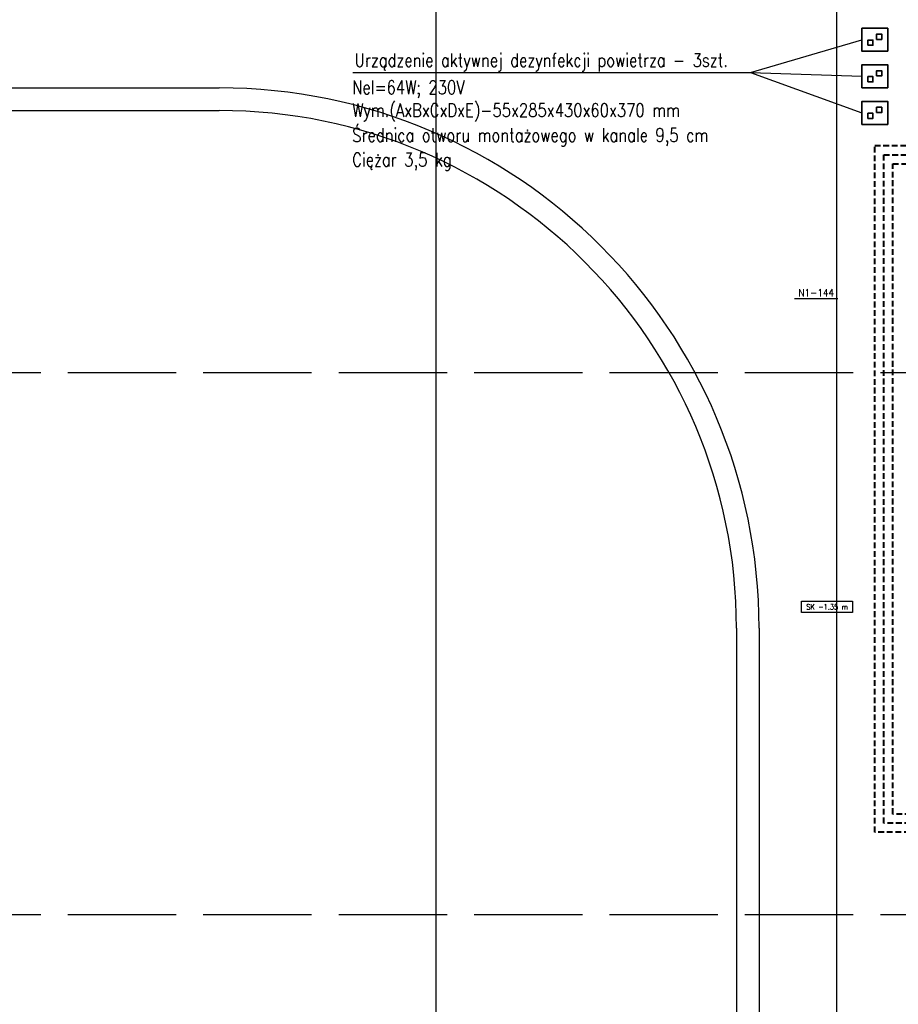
# Model space of a CAD drawing. Header units: millimetres. Extents: x -56303 to -45239, y -20463 to -4540.
# Tile 28 of 256: x -50883 to -49910, y -18643 to -17553. Entities that reach past the tile are written whole.
import ezdxf

# ---------------------------------------------------------------- set-up
doc = ezdxf.new("R2010")
doc.units = ezdxf.units.MM
doc.linetypes.add('ACAD_ISO02W100', pattern=[15, 12, -3])
doc.linetypes.add('DASHED2', pattern=[9.525, 6.35, -3.175])
for name, color, linetype in [('_HVAC_opis', 3, 'Continuous'), ('_HVAC_podkład', 8, 'Continuous'), ('FLUID-N1', 7, 'Continuous'), ('FLUID-N1-60-INF', 7, 'Continuous'), ('FLUID-N1-80-NUM', 7, 'Continuous')]:
    doc.layers.add(name, color=color, linetype=linetype)
for name, color, linetype, lineweight in [('_HVAC_urzadzenia', 220, 'Continuous', 35), ('HVAC_freon gaz', 180, 'DASHED2', 40), ('HVAC_freon_ciecz', 10, 'DASHED2', 40)]:
    doc.layers.add(name, color=color, linetype=linetype, lineweight=lineweight)
doc.styles.add('DACH_SZACHTY_20_05_2011_JM_xref_CAD$0$OPIS1', font='ROMANS.SHX', dxfattribs={"width": 0.9})
doc.styles.add('OPIS1', font='ROMANS.SHX', dxfattribs={"width": 0.9})

# ---------------------------------------------------------------- blocks, each defined once
blk = doc.blocks.new('*U420')
at = {"color": 0, "linetype": 'ByBlock', "lineweight": -2}
blk.add_line((-6142.5, 400), (6142.5, 400), dxfattribs=at)
blk = doc.blocks.new('INDUCT 10000 RZUT DÓŁ')
for points in [[(28.5, 0), (28.5, 25.5), (0, 25.5), (0, 0)], [(6.6, 6.6), (12.2, 6.6), (12.2, 12.4), (6.6, 12.4)], [(16.2, 13.1), (21.9, 13.1), (21.9, 18.9), (16.2, 18.9)], [(16.2, 18.9), (21.9, 18.9), (21.9, 18.9), (16.2, 18.9)]]:
    blk.add_lwpolyline(points, close=True)
blk = doc.blocks.new('A$C28A13C2D')
blk.add_blockref('INDUCT 10000 RZUT DÓŁ', (0, 0))

msp = doc.modelspace()

# ---------------------------------------------------------------- linework, layer by layer
at = {"layer": '_HVAC_opis', "color": 3}
for p, q in [((-50074.02, -17611.82), (-49950.44, -17575.51)), ((-50514.3, -17611.82), (-50074.02, -17611.82)), ((-50074.02, -17611.82), (-49950.44, -17656.51)), ((-50074.02, -17611.82), (-49950.44, -17616.01))]:
    msp.add_line(p, q, dxfattribs=at)
at = {"layer": '_HVAC_podkład'}
for p, q in [((-52822.44, -17628.93), (-50662.44, -17628.93)), ((-52889.13, -17653.93), (-50662.44, -17653.93)), ((-50089.44, -18226.93), (-50089.44, -18876.93)), ((-50064.44, -18226.93), (-50064.44, -18901.93))]:
    msp.add_line(p, q, dxfattribs=at)
at = {"layer": '_HVAC_podkład', "linetype": 'ACAD_ISO02W100', "ltscale": 10}
for p, q in [((-53680.08, -17943.93), (-49212.84, -17943.93)), ((-53680.08, -18543.93), (-49212.84, -18543.93))]:
    msp.add_line(p, q, dxfattribs=at)
at = {"layer": '_HVAC_podkład'}
msp.add_lwpolyline([(-50422.44, -15657.63), (-50422.44, -19757.47), (-50123.44, -20056.47), (-49842.44, -19775.47), (-49842.44, -19163.93)], dxfattribs=at)
for radius in [598, 573]:
    msp.add_arc((-50662.44, -18226.93), radius, 0, 90, dxfattribs=at)
at = {"layer": 'FLUID-N1-60-INF', "color": 7}
msp.add_lwpolyline([(-50017.25, -18197.29), (-49960.9, -18197.29), (-49960.9, -18209.69), (-50017.25, -18209.69)], close=True, dxfattribs=at)
at = {"layer": 'FLUID-N1-80-NUM', "color": 3}
msp.add_line((-49977.01, -17862.38), (-50025.24, -17862.38), dxfattribs=at)
at = {"layer": 'HVAC_freon gaz'}
for points in [[(-49362.52, -18576.13), (-49362.52, -18628.8), (-49783.11, -18628.8), (-49783.11, -18452.85), (-49936.35, -18452.85), (-49936.35, -17692.8), (-49886.91, -17692.8), (-49886.91, -17408.69), (-49936.35, -17408.69), (-49936.35, -16443.14), (-50449.32, -16443.14), (-50990.48, -16443.14), (-50990.48, -16211.74), (-51683.88, -16211.74), (-51683.88, -15991.53), (-51815.06, -15991.53), (-51815.06, -15879.28), (-51828.86, -15879.28)], [(-49382.52, -18576.13), (-49382.52, -18608.8), (-49763.11, -18608.8), (-49763.11, -18432.85), (-49916.35, -18432.85), (-49916.35, -17712.8), (-49866.91, -17712.8), (-49866.91, -17388.69), (-49916.35, -17388.69), (-49916.35, -16423.14), (-50449.32, -16423.14), (-50970.48, -16423.14), (-50970.48, -16191.74), (-51663.88, -16191.74), (-51663.88, -15879.28), (-51669.58, -15879.28)]]:
    msp.add_lwpolyline(points, dxfattribs=at)
at = {"layer": 'HVAC_freon_ciecz'}
msp.add_lwpolyline([(-49372.52, -18576.13), (-49372.52, -18618.8), (-49773.11, -18618.8), (-49773.11, -18442.85), (-49926.35, -18442.85), (-49926.35, -17702.8), (-49876.91, -17702.8), (-49876.91, -17398.69), (-49926.35, -17398.69), (-49926.35, -16433.14), (-50449.32, -16433.14), (-50980.48, -16433.14), (-50980.48, -16201.74), (-51673.88, -16201.74), (-51673.88, -15981.53), (-51805.06, -15981.53), (-51805.06, -15869.28), (-51828.86, -15869.28)], dxfattribs=at)

# ---------------------------------------------------------------- block references
at = {"layer": '_HVAC_urzadzenia'}
for p in [(-49950.44, -17588.26), (-49950.44, -17628.76), (-49950.44, -17669.26)]:
    msp.add_blockref('A$C28A13C2D', p, dxfattribs=at)
at = {"layer": 'FLUID-N1', "color": 132, "linetype": 'Continuous', "xscale": 0.09999999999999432, "yscale": 0.09999999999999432, "zscale": 0.1, "rotation": 89.99999999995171}
msp.add_blockref('*U420', (-49938.44, -18158.18), dxfattribs=at)

# ---------------------------------------------------------------- texts
at = {"layer": '_HVAC_opis', "color": 6, "style": 'DACH_SZACHTY_20_05_2011_JM_xref_CAD$0$OPIS1', "width": 0.8}
msp.add_text('Urządzenie aktywnej dezynfekcji powietrza - 3szt.', height=15, rotation=0.00025, dxfattribs=at).set_placement((-50512.44, -17605.62))
at = {"layer": '_HVAC_opis', "color": 3, "style": 'DACH_SZACHTY_20_05_2011_JM_xref_CAD$0$OPIS1', "width": 0.8}
for s, p in [('Nel=64W; 230V', (-50515.09, -17635.71)), ('Wym.(AxBxCxDxE)-55x285x430x60x370 mm', (-50515.09, -17661.03)), ('Średnica otworu montażowego w kanale 9,5 cm', (-50515.09, -17688.56)), ('Ciężar 3,5 kg', (-50515.09, -17715.75))]:
    msp.add_text(s, height=15, rotation=0.00025, dxfattribs=at).set_placement(p)
at = {"layer": 'FLUID-N1-60-INF', "color": 7, "insert": (-49989.08, -18203.49), "char_height": 6, "attachment_point": 5, "line_spacing_factor": 1.1, "style": 'OPIS1'}
msp.add_mtext('SK -1.35 m', dxfattribs=at)
at = {"layer": 'FLUID-N1-80-NUM', "color": 6, "insert": (-50001.12, -17862.38), "char_height": 8, "attachment_point": 5, "style": 'OPIS1'}
msp.add_mtext('N1-144\\P ', dxfattribs=at)

doc.saveas('drawing.dxf')
